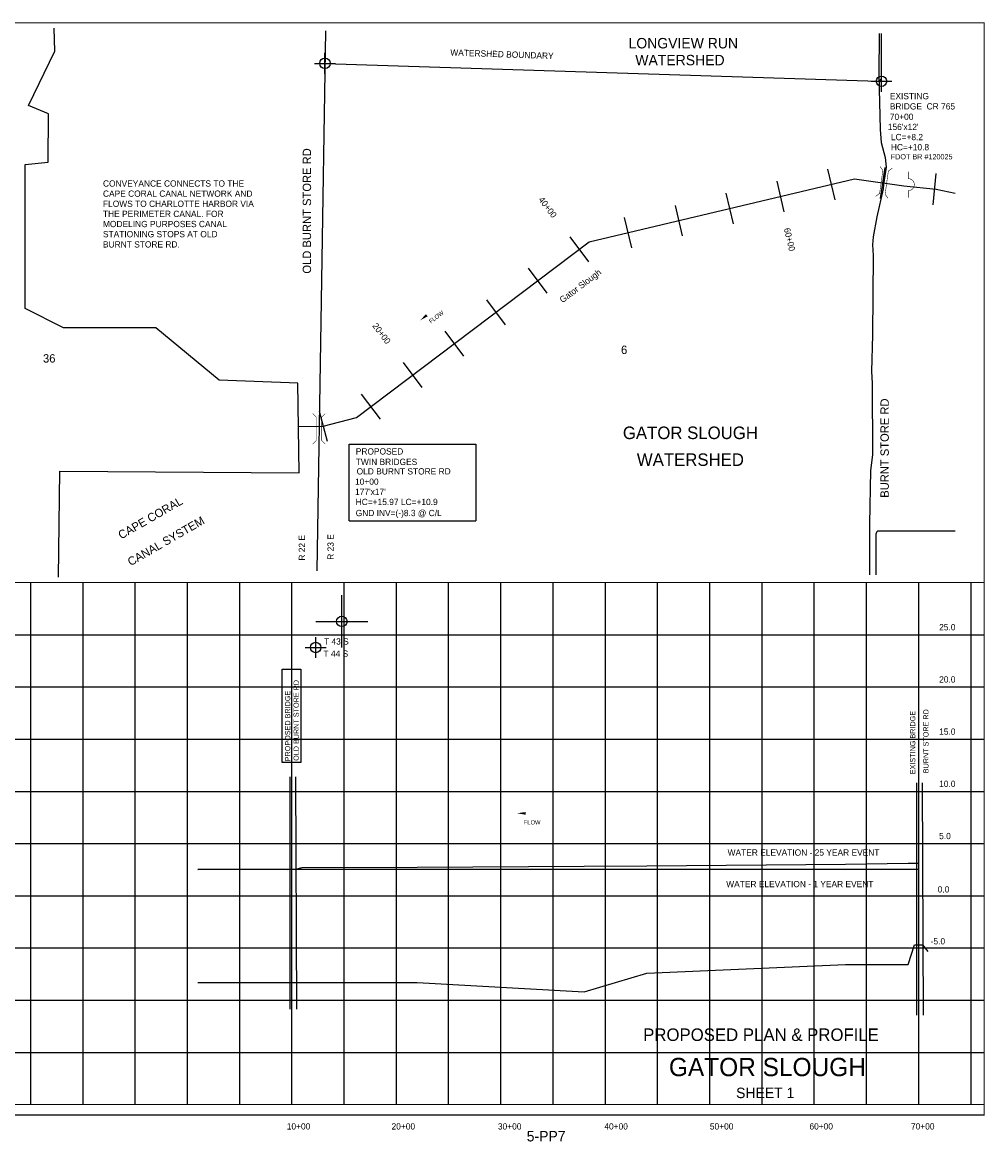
# Model space of a CAD drawing. Extents: x 145647 to 217077, y 850019 to 860739.
# Tile 2 of 4: x 152447 to 161657, y 850019 to 860739. Entities that reach past the tile are written whole.
import ezdxf
from ezdxf.enums import TextEntityAlignment as Align

# ---------------------------------------------------------------- set-up
doc = ezdxf.new("R2010")
doc.units = 0
doc.header["$LTSCALE"] = 800
doc.header["$PDMODE"] = 34
doc.header["$PDSIZE"] = 100
doc.linetypes.add('DASHED', pattern=[0])
doc.linetypes.add('STREAM', pattern=[0])
doc.layers.get('0').update_dxf_attribs({"linetype": 'CONTINUOUS'})
for name, color, linetype in [('BORDER', 1, 'CONTINUOUS'), ('GRID', 2, 'CONTINUOUS'), ('MAJROADS', 9, 'CONTINUOUS'), ('MLLTXT', 7, 'CONTINUOUS'), ('PROPOSED', 7, 'CONTINUOUS'), ('SEC', 2, 'CONTINUOUS'), ('STATIONS', 7, 'CONTINUOUS'), ('TEXT', 7, 'CONTINUOUS'), ('TRUNKS', 5, 'STREAM'), ('WSHEDS', 3, 'CONTINUOUS')]:
    doc.layers.add(name, color=color, linetype=linetype)

# ---------------------------------------------------------------- blocks, each defined once
blk = doc.blocks.new('BRIDGE')
at = {"color": 0, "const_width": 20}
for points in [[(-234, -534), (-101, -402), (-101, 496), (-234, 629)], [(244, -534), (112, -402), (112, 496), (244, 629)]]:
    blk.add_lwpolyline(points, dxfattribs=at)
blk = doc.blocks.new('WEIR')
at = {"color": 0, "const_width": 30}
blk.add_lwpolyline([(-18, 761), (-18, 358, -1), (-18, -332), (-18, -734)], format="xyb", dxfattribs=at)
blk = doc.blocks.new('TICK')
at = {"color": 0}
for points in [[(500, 0), (500, 1000)], [(0, 500), (1000, 500)]]:
    blk.add_lwpolyline(points, dxfattribs=at)
blk.add_point((500, 500), dxfattribs=at)

msp = doc.modelspace()

# ---------------------------------------------------------------- linework, layer by layer
at = {"layer": 'BORDER', "color": 0, "const_width": 10}
msp.add_lwpolyline([(145652, 850274), (161652, 850274), (161652, 860734), (145652, 860734)], close=True, dxfattribs=at)
for points in [[(145652, 855374), (161652, 855374)], [(145652, 850374), (161652, 850374)]]:
    msp.add_lwpolyline(points, dxfattribs=at)
at = {"layer": 'GRID', "color": 0}
for points in [[(152527, 850374), (152527, 855374)], [(153027, 850374), (153027, 855374)], [(153527, 850374), (153527, 855374)], [(154027, 850374), (154027, 855374)], [(154527, 850374), (154527, 855374)], [(155027, 850374), (155027, 855374)], [(155527, 850374), (155527, 855374)], [(156027, 850374), (156027, 855374)], [(156527, 850374), (156527, 855374)], [(157027, 850374), (157027, 855374)], [(157527, 850374), (157527, 855374)], [(158027, 850374), (158027, 855374)], [(158527, 850374), (158527, 855374)], [(159027, 850374), (159027, 855374)], [(159527, 850374), (159527, 855374)], [(160027, 850374), (160027, 855374)], [(160527, 850374), (160527, 855374)], [(161027, 850374), (161027, 855374)], [(161527, 850374), (161527, 855374)], [(145652, 854874), (161652, 854874)], [(145652, 854374), (161652, 854374)], [(145652, 853874), (161652, 853874)], [(145652, 853374), (161652, 853374)], [(145652, 852874), (161652, 852874)], [(145652, 852374), (161652, 852374)], [(145652, 851874), (161652, 851874)], [(145652, 851374), (161652, 851374)], [(145652, 850874), (161652, 850874)]]:
    msp.add_lwpolyline(points, dxfattribs=at)
at = {"layer": 'MAJROADS', "color": 0}
for points in [[(155348, 860657), (155266, 855487)], [(160648, 860632), (160645, 860234), (160658, 859714), (160666, 859588), (160706, 859446), (160714, 859353), (160688, 859186), (160687, 859144), (160627, 858876), (160592, 858684), (160583, 858609), (160590, 858508), (160585, 857745), (160574, 857394), (160581, 857285), (160584, 856598), (160566, 856447), (160554, 855936), (160554, 855447)]]:
    msp.add_lwpolyline(points, dxfattribs=at)
at = {"layer": 'PROPOSED', "color": 0}
for p, q in [((155575, 855965), (155575, 856699)), ((155575, 856699), (156787, 856699)), ((156787, 856699), (156787, 855965)), ((155575, 855965), (156787, 855965)), ((154933, 853649), (154933, 854543)), ((154933, 854543), (155113, 854543)), ((155113, 854543), (155113, 853649)), ((155113, 853649), (154933, 853649))]:
    msp.add_line(p, q, dxfattribs=at)
at = {"layer": 'PROPOSED', "color": 0, "linetype": 'DASHED'}
for p, q in [((155006, 853514), (155006, 851289)), ((155074, 851289), (155064, 853514)), ((161004, 853454), (161004, 851229)), ((161072, 851229), (161062, 853454))]:
    msp.add_line(p, q, dxfattribs=at)
at = {"layer": 'PROPOSED', "color": 0}
msp.add_lwpolyline([(161027, 852624), (160987, 852624), (160925, 852624), (160325, 852624), (158425, 852624), (157825, 852624), (156225, 852624), (155125, 852624), (155064, 852624), (154987, 852624), (154925, 852624), (154125, 852624), (154925, 852629), (154987, 852627), (155064, 852628), (155125, 852643), (156225, 852649), (157825, 852658), (158425, 852661), (160325, 852678), (160925, 852685), (160987, 852686), (161027, 852686)], dxfattribs=at)
at = {"layer": 'PROPOSED', "color": 0, "linetype": 'DASHED'}
msp.add_lwpolyline([(154125, 851544), (154925, 851544), (154987, 851544), (155064, 851544), (155125, 851544), (156225, 851544), (157825, 851454), (158425, 851634), (160325, 851714), (160925, 851714), (160987, 851904), (161062, 851904), (161113, 851840)], dxfattribs=at)
at = {"layer": 'SEC', "color": 0}
for p in [(155343, 860347), (160670, 860175), (155254, 854752)]:
    msp.add_point(p, dxfattribs=at)
at = {"layer": 'STATIONS', "color": 0}
for p, q in [((160154, 859332), (160223, 859040)), ((160701, 859350), (160659, 859053)), ((161191, 859292), (161160, 858993)), ((159667, 859217), (159736, 858925)), ((159181, 859102), (159250, 858810)), ((158694, 858986), (158763, 858695)), ((158208, 858871), (158277, 858579)), ((157686, 858685), (157867, 858446)), ((157287, 858384), (157468, 858145)), ((156888, 858083), (157069, 857843)), ((156489, 857782), (156670, 857542)), ((156090, 857480), (156271, 857241)), ((155691, 857179), (155872, 856940)), ((155289, 857017), (155365, 856727))]:
    msp.add_line(p, q, dxfattribs=at)
at = {"layer": 'TRUNKS', "color": 0}
for points in [[(152791, 855424), (152806, 856442), (155095, 856425), (155082, 857284), (154330, 857312), (153724, 857815), (152841, 857813), (152472, 857998), (152472, 859377), (152693, 859401), (152697, 859862), (152504, 859942), (152757, 860463), (152750, 860684)], [(155088, 856868), (155327, 856872), (155644, 856956), (157872, 858637), (160413, 859240), (160884, 859173), (161192, 859141), (161376, 859104)]]:
    msp.add_lwpolyline(points, dxfattribs=at)
for points in [[(156251, 857883, 0, 25, 0), (156318, 857934, 0, 0, -0.087559), (156363, 857957, 0, 0, 0.245722), (156394, 857988, 0, 0, -0.309425), (156448, 858030, 0, 0, 0), (156475, 858050, 0, 0, 0)], [(157179, 853164, 0, 25, 0), (157263, 853163, 0, 0, -0.087559), (157312, 853154, 0, 0, 0.245722), (157356, 853160, 0, 0, -0.309425), (157425, 853160, 0, 0, 0), (157458, 853159, 0, 0, 0)]]:
    msp.add_lwpolyline(points, format="xyseb", dxfattribs=at)
at = {"layer": 'WSHEDS', "color": 0}
for points in [[(155343, 860347, -0.000944), (155344, 860347), (160639, 860176, 0.423685), (160670, 860206), (160670, 860632, -0.188527)], [(161376, 855867), (160647, 855867, 0.414214), (160617, 855837), (160617, 855447, -0.41706)]]:
    msp.add_lwpolyline(points, format="xyb", dxfattribs=at)

# ---------------------------------------------------------------- block references
at = {"color": 0, "xscale": 0.5, "yscale": 0.5, "zscale": 0.5}
msp.add_blockref('TICK', (155254, 854752), dxfattribs=at)
at = {"layer": 'TEXT', "color": 0, "xscale": 0.2487375, "yscale": 0.2487375, "zscale": 0.2487375, "rotation": 351.9952711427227}
msp.add_blockref('BRIDGE', (160691, 859196), dxfattribs=at)
at = {"layer": 'TEXT', "color": 0}
for name, p, xscale, yscale, zscale in [('WEIR', (160930, 859183), 0.165825, 0.165825, 0.165825), ('BRIDGE', (155284, 856834), 0.25125, 0.25125, 0.25125)]:
    msp.add_blockref(name, p, dxfattribs=dict(at, xscale=xscale, yscale=yscale, zscale=zscale))

# ---------------------------------------------------------------- texts
at = {"layer": 'MLLTXT', "color": 0}
for s, p in [('25.0', (161222, 854916)), ('20.0', (161222, 854416)), ('15.0', (161222, 853916)), ('10.0', (161222, 853416)), ('5.0', (161222, 852916)), ('0.0', (161208, 852405)), ('-5.0', (161141, 851908))]:
    msp.add_text(s, height=60, dxfattribs=at).set_placement(p)
at = {"layer": 'PROPOSED', "color": 0}
for s, p in [('PROPOSED', (155638, 856600)), ('TWIN BRIDGES', (155638, 856500)), ('OLD BURNT STORE RD', (155646, 856409)), ('10+00', (155631, 856310)), ("177'x17'", (155631, 856213)), ('GND INV=(-)8.3 @ C/L', (155637, 856010)), ('WATER ELEVATION - 25 YEAR EVENT', (159197, 852758)), ('WATER ELEVATION - 1 YEAR EVENT', (159184, 852456))]:
    msp.add_text(s, height=60, dxfattribs=at).set_placement(p)
msp.add_text('PROPOSED BRIDGE', height=50, rotation=90, dxfattribs=at).set_placement((155011, 853662))
for s, height, p in [('PROPOSED PLAN & PROFILE', 120, (159517, 850983)), ('5-PP7', 100, (157460, 850021))]:
    msp.add_text(s, height=height, dxfattribs=at).set_placement(p, align=Align.CENTER)
at = {"layer": 'STATIONS', "color": 0}
for s, rotation, p in [('40+00', 307.0474, (157451, 858950)), ('60+00', 283.3272, (159761, 858653)), ('20+00', 307.0474, (155861, 857742))]:
    msp.add_text(s, height=60, rotation=rotation, dxfattribs=at).set_placement(p, align=Align.CENTER)
at = {"layer": 'TEXT', "color": 0}
for s, height, p in [('LONGVIEW RUN', 100, (158773, 860490)), ('WATERSHED', 100, (158741, 860328)), ('GATOR SLOUGH', 120, (158841, 856748)), ('WATERSHED', 120, (158841, 856491)), ('GATOR SLOUGH', 175, (159578, 850646)), ('SHEET 1', 100, (159557, 850436)), ('10+00', 60, (155090, 850135)), ('20+00', 60, (156093, 850135)), ('30+00', 60, (157111, 850135)), ('40+00', 60, (158130, 850135)), ('50+00', 60, (159140, 850135)), ('60+00', 60, (160093, 850135)), ('70+00', 60, (161065, 850135))]:
    msp.add_text(s, height=height, dxfattribs=at).set_placement(p, align=Align.CENTER)
for s, height, rotation, p in [('WATERSHED BOUNDARY', 60, 358, (156542, 860422)), ('OLD BURNT STORE RD', 80, 90, (155210, 858333)), ('BURNT STORE RD', 80, 90, (160740, 856186)), ('CAPE CORAL', 80, 30, (153393, 855786)), ('CANAL SYSTEM', 80, 30, (153483, 855530)), ('R 22 E', 60, 90, (155152, 855584)), ('R 23 E', 60, 90, (155427, 855592)), ('OLD BURNT STORE RD', 50, 90, (155092, 853666)), ('EXISTING BRIDGE', 50, 90, (160994, 853538)), ('BURNT STORE RD', 50, 90, (161120, 853547))]:
    msp.add_text(s, height=height, rotation=rotation, dxfattribs=at).set_placement(p)
for s, height, p in [('EXISTING', 60, (160750, 860003)), ('70+00', 60, (160750, 859805)), ('BRIDGE  CR 765', 60, (160750, 859905)), ("156'x12'", 60, (160731, 859708)), ('LC=+8.2', 60, (160760, 859611)), ('HC=+10.8', 60, (160760, 859514)), ('FDOT BR #120025', 50, (160759, 859427)), ('CONVEYANCE CONNECTS TO THE', 60, (153218, 859166)), ('CAPE CORAL CANAL NETWORK AND', 60, (153218, 859069)), ('FLOWS TO CHARLOTTE HARBOR VIA', 60, (153218, 858972)), ('THE PERIMETER CANAL. FOR', 60, (153218, 858875)), ('MODELING PURPOSES CANAL', 60, (153218, 858778)), ('STATIONING STOPS AT OLD', 60, (153218, 858681)), ('BURNT STORE RD.', 60, (153218, 858583)), ('6', 80, (158177, 857563)), ('36', 80, (152644, 857481)), ('TWIN BRIDGES', 60, (155638, 856500)), ('OLD BURNT STORE RD', 60, (155646, 856409)), ('10+00', 60, (155631, 856310)), ('HC=+15.97 LC=+10.9', 60, (155637, 856116)), ('T 43 S', 60, (155334, 854780)), ('T 44 S', 60, (155329, 854663))]:
    msp.add_text(s, height=height, dxfattribs=at).set_placement(p)
at = {"layer": 'TRUNKS', "color": 0}
msp.add_text('Gator Slough', height=60, rotation=37, dxfattribs=at).set_placement((157617, 858049))
for rotation, p in [(37.1524, (156421, 857902)), (359.6016, (157326, 853057))]:
    msp.add_text('FLOW', height=40, rotation=rotation, dxfattribs=at).set_placement(p, align=Align.CENTER)

doc.saveas('drawing.dxf')
